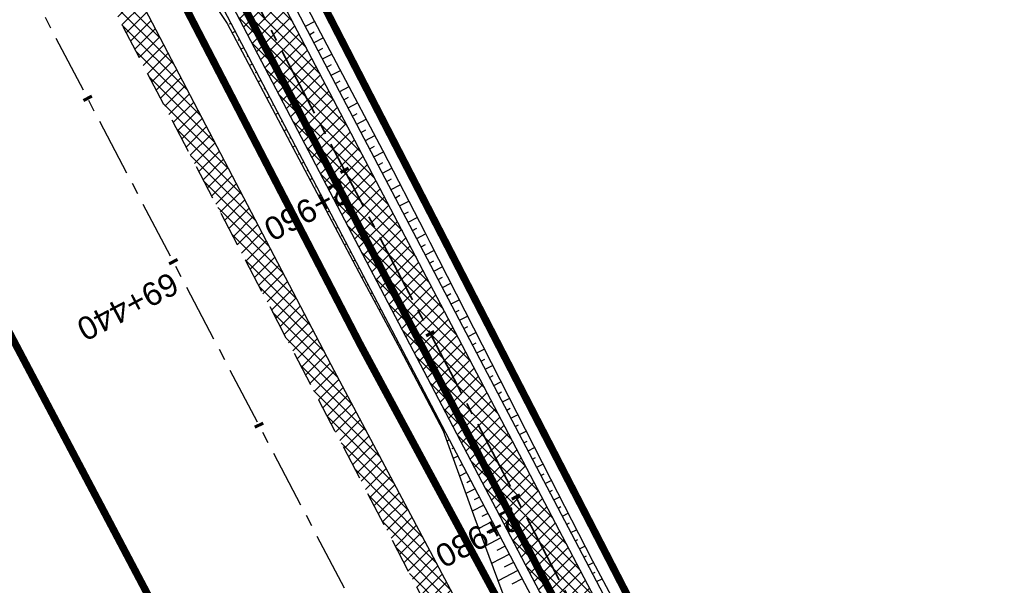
# Model space of a CAD drawing. Header units: metres. Extents: x 7529682 to 7533751, y 5721195 to 5727842.
# Tile 54 of 179: x 7531078 to 7531132, y 5725162 to 5725193. Entities that reach past the tile are written whole.
import ezdxf

# ---------------------------------------------------------------- set-up
doc = ezdxf.new("R2010")
doc.units = ezdxf.units.M
for name, pattern in [('817-dzialki-09-05-04$0$HIDDEN', [0.375, 0.25, -0.125]), ('ACAD_ISO05W100', [33, 24, -3, 0, -3, 0, -3]), ('CENTER', [50.8, 31.75, -6.35, 6.35, -6.35]), ('CENTER2', [28.575, 19.05, -3.175, 3.175, -3.175]), ('HIDDEN', [9.525, 6.35, -3.175])]:
    doc.linetypes.add(name, pattern=pattern)
for name, color, linetype in [('C-DROGI-SYTUACJA', 7, 'Continuous'), ('C-DROGI-SYTUACJA-ETYKIETY', 7, 'Continuous'), ('D-hatch-pobocza', 131, 'Continuous'), ('D-pobocza', 60, 'Continuous'), ('D-rowy', 160, 'Continuous'), ('D-skarpa', 2, 'Continuous'), ('D-skarpa-kreskowanie', 2, 'Continuous')]:
    doc.layers.add(name, color=color, linetype=linetype)
for name, color, linetype, lineweight, true_color in [('D-ewidencja-numery', 7, 'Continuous', 50, 0x40ff00), ('D-hatch-ciag-pieszo-rowerowy', 7, 'Continuous', 13, 0xff9f80), ('D-LR-etap-III', 7, '817-dzialki-09-05-04$0$HIDDEN', 50, 0x00008f)]:
    doc.layers.add(name, color=color, linetype=linetype, lineweight=lineweight, true_color=true_color)
for name, color, linetype, lineweight in [('D-krawędzie', 3, 'Continuous', 30), ('D-obrzeża', 2, 'Continuous', 30), ('D-oś', 10, 'CENTER', 30), ('D-pas-drogowy', 7, 'ACAD_ISO05W100', 50)]:
    doc.layers.add(name, color=color, linetype=linetype, lineweight=lineweight)
doc.layers.add('poprzeczki', color=7, linetype='Continuous', true_color=0x0000c7)
doc.styles.get("Standard").update_dxf_attribs({"font": 'arial.ttf'})
pattern_1 = [(45, (0, 0), (-0.33675960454, 0.33675960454), []), (135, (0, 0), (-0.33675960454, -0.33675960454), [])]

# ---------------------------------------------------------------- blocks, each defined once
blk = doc.blocks.new('AeccTickLine')
at = {"color": 0, "linetype": 'ByBlock', "lineweight": -2}
blk.add_line((0, 1), (0, -1), dxfattribs=at)

msp = doc.modelspace()

# ---------------------------------------------------------------- hatches: boundary and pattern name
at = {"layer": 'D-hatch-ciag-pieszo-rowerowy'}
h = msp.add_hatch(dxfattribs=at)
h.set_pattern_fill('ANSI37', color=256, scale=0.15, style=0)
h.set_pattern_definition(pattern_1)
h.paths.add_polyline_path([(7531088.49, 5725201.74), (7531081.737, 5725214.576), (7531080.59, 5725214.071), (7531087.383, 5725201.158), (7531110.122, 5725157.821), (7531118.165, 5725142.897), (7531119.253, 5725143.512), (7531111.229, 5725158.402)])
h.paths.add_polyline_path([(7531087.383, 5725201.158), (7531080.59, 5725214.071), (7531079.443, 5725213.566), (7531086.277, 5725200.577), (7531109.015, 5725157.24), (7531117.077, 5725142.282), (7531118.165, 5725142.897), (7531110.122, 5725157.821)])
at = {"layer": 'D-hatch-pobocza'}
h = msp.add_hatch(dxfattribs=at)
h.set_pattern_fill('ANSI37', color=256, scale=0.15, style=0)
h.set_pattern_definition(pattern_1)
h.paths.add_polyline_path([(7531057.01, 5725246.72), (7531044.19, 5725271.11), (7531030.97, 5725296.42), (7531019.37, 5725318.31), (7531007.54, 5725340.71), (7530994.47, 5725365.47), (7530982.58, 5725387.65), (7530971.81, 5725408.22), (7530959.96, 5725430.76), (7530944.54, 5725460.14), (7530935.92, 5725477.07), (7530923.1, 5725500.31), (7530908, 5725529.49), (7530889.658, 5725563.375), (7530889.586, 5725561.257), (7530918.172, 5725507.178), (7530950.163, 5725446.305), (7530993.419, 5725364.265), (7531022.766, 5725308.719), (7531053.81, 5725249.872), (7531081.166, 5725197.875), (7531103.902, 5725154.541), (7531128.123, 5725108.448), (7531149.321, 5725068.209), (7531151.44, 5725067.36), (7531152.004, 5725067.286), (7531141.2, 5725086.69), (7531129.87, 5725108.78), (7531118.46, 5725130.11), (7531107.39, 5725151.39), (7531095.36, 5725174.01), (7531083.61, 5725196.49), (7531071.56, 5725218.8)])

# ---------------------------------------------------------------- linework, layer by layer
at = {"layer": 'C-DROGI-SYTUACJA', "color": 10, "linetype": 'CENTER2', "lineweight": 35, "ltscale": 0.2}
msp.add_lwpolyline([(7531022.845, 5725323.708), (7531032.808, 5725305.571, -0.004228), (7531035.213, 5725301.104), (7531059.944, 5725254.223, -0.004401), (7531062.366, 5725249.531), (7531071.709, 5725231.04, 0.004122), (7531073.975, 5725226.644), (7531073.975, 5725226.644), (7531087.383, 5725201.158), (7531110.122, 5725157.821), (7531131.457, 5725118.234, -0.008978), (7531136.397, 5725108.66), (7531146.083, 5725089.033, 0.075252), (7531151.217, 5725081.666), (7531154.313, 5725078.4, -0.068936), (7531156.869, 5725074.83), (7531166.993, 5725055.55, -0.068732)], format="xyb", dxfattribs=at)
at = {"layer": 'D-ewidencja-numery', "color": 12, "ltscale": 15, "true_color": 0xc70000}
msp.add_lwpolyline([(7530900.952, 5725579.946), (7530904.81, 5725571.977), (7530903.682, 5725568.566), (7530908.901, 5725558.845), (7530910.252, 5725545.672), (7530912.873, 5725538.646), (7530945.278, 5725478.464), (7530959.692, 5725450.246), (7531002.827, 5725368.192), (7531044.704, 5725290.314), (7531064.099, 5725253.213), (7531083.01, 5725216.678), (7531113.013, 5725158.466), (7531137.364, 5725113.071), (7531150.831, 5725086.712), (7531159.746, 5725076.641), (7531166.31, 5725074.58), (7531172.29, 5725062.58)], dxfattribs=at)
at = {"layer": 'D-krawędzie', "linetype": 'HIDDEN', "ltscale": 0.3, "flags": 128}
msp.add_lwpolyline([(7530572.01, 5726166.06), (7530620.381, 5726072.761), (7530641.555, 5726032.008), (7530660.961, 5725995.07), (7530689.128, 5725941.54), (7530707.336, 5725907.032), (7530725.256, 5725873.093), (7530743.97, 5725837.654), (7530770.527, 5725787.119), (7530787.864, 5725754.267), (7530809.898, 5725712.542), (7530824.739, 5725684.389), (7530840.856, 5725653.693), (7530860.675, 5725616.154), (7530865.283, 5725607.394), (7530878.05, 5725583.08), (7530918.172, 5725507.178), (7530950.163, 5725446.305), (7530993.419, 5725364.265), (7531022.766, 5725308.719), (7531053.81, 5725249.872), (7531081.166, 5725197.875), (7531103.902, 5725154.541), (7531128.123, 5725108.448), (7531149.3, 5725068.25), (7531167.38, 5725033.767), (7531197.165, 5724976.988), (7531228.151, 5724918.034), (7531253.153, 5724870.491), (7531286.796, 5724806.654), (7531306.74, 5724768.665), (7531335.094, 5724714.652), (7531357.319, 5724672.439), (7531373.645, 5724641.454), (7531392.162, 5724605.999), (7531418.48, 5724555.853), (7531439.727, 5724515.582), (7531468.399, 5724461.077), (7531491.782, 5724416.528), (7531531.99, 5724339.833), (7531557.227, 5724291.659), (7531569.852, 5724267.577), (7531591.376, 5724226.548), (7531610.004, 5724191.103), (7531616.883, 5724177.999), (7531629.985, 5724153.025), (7531641.007, 5724132.022), (7531664.906, 5724087.617), (7531677.644, 5724064.786), (7531683.112, 5724054.988), (7531686.753, 5724048.18), (7531695.448, 5724031.697), (7531703.749, 5724015.917), (7531709.214, 5724005.514), (7531719.389, 5723986.147), (7531726.295, 5723973), (7531732.741, 5723960.736), (7531735.13, 5723956.19)], dxfattribs=at)
at = {"layer": 'D-LR-etap-III', "ltscale": 10, "flags": 128}
msp.add_lwpolyline([(7531750.474, 5723895.103, 0.4, 0.4, 0), (7531750.505, 5723895.13, 0.4, 0.4, 0), (7531682.71, 5724022.92, 0.4, 0.4, 0), (7531619.177, 5724147.204, 0.4, 0.4, 0), (7531592.309, 5724198.489, 0.4, 0.4, 0), (7531553.264, 5724272.919, 0.4, 0.4, 0), (7531504.02, 5724366.79, 0.4, 0.4, 0), (7531482.09, 5724407.62, 0.4, 0.4, 0), (7531412.35, 5724541.183, 0.4, 0.4, 0), (7531388.464, 5724586.93, 0.4, 0.4, 0), (7531345.12, 5724669.94, 0.4, 0.4, 0), (7531127.66, 5725081.67, 0.4, 0.4, 0), (7531059.253, 5725211.041, 0.4, 0.4, 0), (7531008.007, 5725307.954, 0.4, 0.4, 0), (7530964.182, 5725390.836, 0.4, 0.4, 0), (7530914.557, 5725484.684, 0.4, 0.4, 0), (7530865.243, 5725577.494, 0.4, 0.4, 0), (7530840.085, 5725624.059, 0.4, 0.4, 0), (7530802.56, 5725694.925, 0.4, 0.4, 0), (7530755.54, 5725787.51, 0.4, 0.4, 0), (7530708.718, 5725876.303, 0.4, 0.4, 0), (7530695.12, 5725902.09, 0.4, 0.4, 0), (7530642.914, 5726001.078, 0.4, 0.4, 0), (7530634.935, 5726016.147, 0.4, 0.4, 0), (7530610.82, 5726061.93, 0.4, 0.4, 0), (7530610.82, 5726061.93, 0.4, 0.4, 0), (7530607.21, 5726063.51, 0.4, 0.4, 0), (7530597.42, 5726080.68, 0.4, 0.4, 0), (7530591.16, 5726088.44, 0.4, 0.4, 0), (7530581.28, 5726107.21, 0.4, 0.4, 0), (7530571.29, 5726130.56, 0.4, 0.4, 0), (7530549.555, 5726171.527, 0.4, 0.4, 0), (7530531.014, 5726206.474, 0.4, 0.4, 0), (7530516.461, 5726236.017, 0.4, 0.4, 0), (7530500.799, 5726266.141, 0.4, 0.4, 0), (7530491.35, 5726283.94, 0.4, 0.4, 0), (7530482.4, 5726303.41, 0.4, 0.4, 0), (7530482.4, 5726303.41, 0.4, 0.4, 0), (7530450.41, 5726357.28, 0.4, 0.4, 0), (7530397.759, 5726458.5, 0.4, 0.4, 0), (7530334.708, 5726583.665, 0.4, 0.4, 0), (7530303.939, 5726645.168, 0.4, 0.4, 0), (7530300.51, 5726651.778, 0.4, 0.4, 0), (7530289.214, 5726671.967, 0.4, 0.4, 0), (7530281.54, 5726685.57, 0.4, 0.4, 0), (7530261.371, 5726724.163, 0.4, 0.4, 0), (7530254.03, 5726738.21, 0.4, 0.4, 0), (7530197.22, 5726845.06, 0.4, 0.4, 0), (7530194.71, 5726849.15, 0.4, 0.4, 0), (7530195.92, 5726850.75, 0.4, 0.4, 0), (7530170.547, 5726892.961, 0.4, 0.4, 0), (7530143.175, 5726945.066, 0.4, 0.4, 0), (7530105.06, 5727018.32, 0.4, 0.4, 0), (7530100.06, 5727027.16, 0.4, 0.4, 0), (7530062.319, 5727099.625, 0.4, 0.4, 0), (7530015.379, 5727189.42, 0.4, 0.4, 0), (7529983.208, 5727250.207, 0.4, 0.4, 0), (7529953.284, 5727306.747, 0.4, 0.4, 0), (7529900.671, 5727406.159, 0.4, 0.4, 0), (7529890.63, 5727425.131, 0.4, 0.4, 0), (7529875.155, 5727454.426, 0.4, 0.4, 0), (7529857.56, 5727487.787, 0.4, 0.4, 0), (7529835.194, 5727530.193, 0.4, 0.4, 0), (7529811.741, 5727574.662, 0.4, 0.4, 0), (7529792.102, 5727611.923, 0.4, 0.4, 0), (7529768.066, 5727657.47, 0.4, 0.4, 0), (7529755.211, 5727682.131, 0.4, 0.4, 0), (7529753.31, 5727681.13, 0.4, 0.4, 0), (7529739.21, 5727707.77, 0.4, 0.4, 0), (7529735.395, 5727711.252, 0.4, 0.4, 0), (7529725.42, 5727730.2, 0.4, 0.4, 0), (7529723.55, 5727729.88, 0.4, 0.4, 0), (7529695.567, 5727782.932, 0.4, 0.4, 0), (7529717.68, 5727794.024, 0.4, 0.4, 0), (7529736.275, 5727758.647, 0.4, 0.4, 0), (7529736.275, 5727758.647, 0.4, 0.4, 0), (7529744.511, 5727750.406, 0.4, 0.4, 0), (7529744.511, 5727750.406, 0.4, 0.4, 0), (7529750.283, 5727738.55, 0.4, 0.4, 0), (7529777.109, 5727687.569, 0.4, 0.4, 0), (7529796.515, 5727651.33, 0.4, 0.4, 0), (7529814.938, 5727616.793, 0.4, 0.4, 0), (7529839.007, 5727572.304, 0.4, 0.4, 0), (7529860.618, 5727532.509, 0.4, 0.4, 0), (7529882.349, 5727491.504, 0.4, 0.4, 0), (7529904.865, 5727449.096, 0.4, 0.4, 0), (7529920.747, 5727418.885, 0.4, 0.4, 0), (7529946.677, 5727368.547, 0.4, 0.4, 0), (7529972.025, 5727320.573, 0.4, 0.4, 0), (7529987.74, 5727290.153, 0.4, 0.4, 0), (7529996.497, 5727273.662, 0.4, 0.4, 0), (7530017.541, 5727234.203, 0.4, 0.4, 0), (7530033.054, 5727204.864, 0.4, 0.4, 0), (7530051.623, 5727170.223, 0.4, 0.4, 0), (7530069.277, 5727137.016, 0.4, 0.4, 0), (7530089.385, 5727097.534, 0.4, 0.4, 0), (7530109.713, 5727060.747, 0.4, 0.4, 0), (7530136.77, 5727011.64, 0.4, 0.4, 0), (7530162.447, 5726962.744, 0.4, 0.4, 0), (7530187.674, 5726916.992, 0.4, 0.4, 0), (7530207.821, 5726879.335, 0.4, 0.4, 0), (7530230.626, 5726834.519, 0.4, 0.4, 0), (7530262.288, 5726776.618, 0.4, 0.4, 0), (7530277.51, 5726760.213, 0.4, 0.4, 0), (7530286.037, 5726744.107, 0.4, 0.4, 0), (7530288.097, 5726735.884, 0.4, 0.4, 0), (7530290.394, 5726725.047, 0.4, 0.4, 0), (7530296.177, 5726713.583, 0.4, 0.4, 0), (7530302.726, 5726701.182, 0.4, 0.4, 0), (7530325.685, 5726657.466, 0.4, 0.4, 0), (7530343.244, 5726623.649, 0.4, 0.4, 0), (7530360.23, 5726591.747, 0.4, 0.4, 0), (7530383.209, 5726548.059, 0.4, 0.4, 0), (7530406.018, 5726503.606, 0.4, 0.4, 0), (7530427.465, 5726462.62, 0.4, 0.4, 0), (7530447.928, 5726424.388, 0.4, 0.4, 0), (7530471.127, 5726379.921, 0.4, 0.4, 0), (7530490.501, 5726343.033, 0.4, 0.4, 0), (7530509.499, 5726306.733, 0.4, 0.4, 0), (7530529.89, 5726267.244, 0.4, 0.4, 0), (7530543.852, 5726238.99, 0.4, 0.4, 0), (7530554.809, 5726218.944, 0.4, 0.4, 0), (7530559.027, 5726212.223, 0.4, 0.4, 0), (7530563.061, 5726206.41, 0.4, 0.4, 0), (7530566.934, 5726200.464, 0.4, 0.4, 0), (7530569.771, 5726194.902, 0.4, 0.4, 0), (7530571.473, 5726191.282, 0.4, 0.4, 0), (7530572.839, 5726188.025, 0.4, 0.4, 0), (7530575.295, 5726182.035, 0.4, 0.4, 0), (7530579.737, 5726173.306, 0.4, 0.4, 0), (7530583.3, 5726167.41, 0.4, 0.4, 0), (7530593.4, 5726163.33, 0.4, 0.4, 0), (7530598.618, 5726155.264, 0.4, 0.4, 0), (7530608.258, 5726140.497, 0.4, 0.4, 0), (7530603.27, 5726136.83, 0.4, 0.4, 0), (7530606.53, 5726131.84, 0.4, 0.4, 0), (7530604.239, 5726124.217, 0.4, 0.4, 0), (7530605.847, 5726121.63, 0.4, 0.4, 0), (7530608.972, 5726116.164, 0.4, 0.4, 0), (7530618.114, 5726097.791, 0.4, 0.4, 0), (7530651.213, 5726034.96, 0.4, 0.4, 0), (7530670.244, 5725998.611, 0.4, 0.4, 0), (7530698.075, 5725945.953, 0.4, 0.4, 0), (7530716.506, 5725911.305, 0.4, 0.4, 0), (7530735.223, 5725875.667, 0.4, 0.4, 0), (7530752.504, 5725842.155, 0.4, 0.4, 0), (7530778.311, 5725793.501, 0.4, 0.4, 0), (7530797.5, 5725756.382, 0.4, 0.4, 0), (7530812.519, 5725728.289, 0.4, 0.4, 0), (7530820.039, 5725713.16, 0.4, 0.4, 0), (7530822.422, 5725710.194, 0.4, 0.4, 0), (7530833.155, 5725688.801, 0.4, 0.4, 0), (7530849.629, 5725656.159, 0.4, 0.4, 0), (7530867.983, 5725621.964, 0.4, 0.4, 0), (7530872.63, 5725612.888, 0.4, 0.4, 0), (7530880.354, 5725597.595, 0.4, 0.4, 0), (7530883.839, 5725593.389, 0.4, 0.4, 0), (7530891.782, 5725587.763, 0.4, 0.4, 0), (7530895.039, 5725584.281, 0.4, 0.4, 0), (7530897.034, 5725580.941, 0.4, 0.4, 0), (7530900.952, 5725579.946, 0.4, 0.4, 0), (7530904.81, 5725571.977, 0.4, 0.4, 0), (7530903.682, 5725568.566, 0.4, 0.4, 0), (7530908.901, 5725558.845, 0.4, 0.4, 0), (7530910.252, 5725545.672, 0.4, 0.4, 0), (7530912.873, 5725538.646, 0.4, 0.4, 0), (7530945.278, 5725478.464, 0.4, 0.4, 0), (7530959.692, 5725450.246, 0.4, 0.4, 0), (7531002.827, 5725368.192, 0.4, 0.4, 0), (7531044.704, 5725290.314, 0.4, 0.4, 0), (7531064.099, 5725253.213, 0.4, 0.4, 0), (7531083.01, 5725216.678, 0.4, 0.4, 0), (7531113.013, 5725158.466, 0.4, 0.4, 0), (7531137.364, 5725113.071, 0.4, 0.4, 0), (7531150.831, 5725086.712, 0.4, 0.4, 0), (7531159.746, 5725076.641, 0.4, 0.4, 0), (7531166.31, 5725074.58, 0.4, 0.4, 0), (7531172.29, 5725062.58, 0.4, 0.4, 0), (7531170.59, 5725055.606, 0.4, 0.4, 0), (7531173.733, 5725044.081, 0.4, 0.4, 0), (7531215.342, 5724964.86, 0.4, 0.4, 0), (7531238.054, 5724921.685, 0.4, 0.4, 0), (7531262.39, 5724875.283, 0.4, 0.4, 0), (7531295.587, 5724811.266, 0.4, 0.4, 0), (7531348.488, 5724712.363, 0.4, 0.4, 0), (7531363.741, 5724682.684, 0.4, 0.4, 0), (7531366.987, 5724675.865, 0.4, 0.4, 0), (7531382.541, 5724646.111, 0.4, 0.4, 0), (7531401.299, 5724610.875, 0.4, 0.4, 0), (7531428.965, 5724558.862, 0.4, 0.4, 0), (7531449.111, 5724520.398, 0.4, 0.4, 0), (7531477.293, 5724465.831, 0.4, 0.4, 0), (7531500.996, 5724421.113, 0.4, 0.4, 0), (7531512.122, 5724400.549, 0.4, 0.4, 0), (7531513.782, 5724396.757, 0.4, 0.4, 0), (7531526.32, 5724379.39, 0.4, 0.4, 0), (7531566.784, 5724302.736, 0.4, 0.4, 0), (7531612.277, 5724225.61, 0.4, 0.4, 0), (7531620.493, 5724210.548, 0.4, 0.4, 0), (7531631.578, 5724196.258, 0.4, 0.4, 0), (7531653.484, 5724152.434, 0.4, 0.4, 0), (7531661.151, 5724128.494, 0.4, 0.4, 0), (7531673.881, 5724101.186, 0.4, 0.4, 0), (7531684.691, 5724081.184, 0.4, 0.4, 0), (7531699.212, 5724051.17, 0.4, 0.4, 0), (7531704.034, 5724040.584, 0.4, 0.4, 0), (7531704.034, 5724040.584, 0.4, 0.4, 0), (7531703.913, 5724037.17, 0.4, 0.4, 0), (7531736.42, 5723969.232, 0.4, 0.4, 0), (7531738.285, 5723967.699, 0.4, 0.4, 0), (7531742.181, 5723962.346, 0.4, 0.4, 0), (7531744.286, 5723958.616, 0.4, 0.4, 0), (7531755.393, 5723944.193, 0.4, 0.4, 0), (7531758.69, 5723936.76, 0.4, 0.4, 0), (7531780.08, 5723929.25, 0.4, 0.4, 0), (7531792.612, 5723906.338, 0.4, 0.4, 0), (7531792.612, 5723906.338, 0.4, 0.4, 0), (7531756.962, 5723883.055, 0.4, 0.4, 0), (7531750.46, 5723895.13, 0.4, 0.4, 0), (7531750.46, 5723895.13, 0, 0, 0)], format="xyseb", dxfattribs=at)
at = {"layer": 'D-obrzeża'}
for points in [[(7531164.322, 5725069.743), (7531163.358, 5725071.533), (7531162.183, 5725071.113, -0.373479), (7531159.739, 5725072.063), (7531157.82, 5725075.705, 0.068604), (7531155.434, 5725079.035), (7531152.262, 5725082.381, -0.075217), (7531147.129, 5725089.744), (7531137.495, 5725109.262, 0.008945), (7531132.573, 5725118.799), (7531111.229, 5725158.402), (7531088.49, 5725201.74), (7531075.086, 5725227.216, -0.004122), (7531072.82, 5725231.613), (7531063.477, 5725250.104, 0.004401), (7531061.055, 5725254.796), (7531036.314, 5725301.696, 0.004228), (7531033.909, 5725306.164), (7531023.945, 5725324.301, -0.004067)], [(7531021.744, 5725323.115), (7531031.707, 5725304.978, -0.004228), (7531034.112, 5725300.511), (7531058.833, 5725253.649, -0.004401), (7531061.256, 5725248.957), (7531070.597, 5725230.467, 0.004122), (7531072.864, 5725226.071), (7531086.277, 5725200.577), (7531109.015, 5725157.24), (7531130.341, 5725117.67, -0.009012), (7531135.299, 5725108.06), (7531145.036, 5725088.322, 0.075286), (7531150.171, 5725080.951), (7531153.382, 5725077.565, -0.068604), (7531155.769, 5725074.235), (7531156.913, 5725072.064), (7531159.315, 5725067.483)]]:
    msp.add_lwpolyline(points, format="xyb", dxfattribs=at)
at = {"layer": 'D-oś', "ltscale": 0.1}
msp.add_lwpolyline([(7531164.28, 5725032.142), (7531146.202, 5725066.622), (7531125.026, 5725106.818), (7531100.803, 5725152.914), (7531078.067, 5725196.247), (7531050.713, 5725248.241), (7531019.672, 5725307.084), (7530990.323, 5725362.632), (7530947.066, 5725444.675), (7530915.075, 5725505.546), (7530874.954, 5725581.449)], dxfattribs=at)
at = {"layer": 'D-pas-drogowy', "ltscale": 0.2, "flags": 128}
msp.add_lwpolyline([(7531633.019, 5724182.834, 0.4, 0.4, 0), (7531617.559, 5724211.608, 0.4, 0.4, 0), (7531566.784, 5724302.736, 0.4, 0.4, 0), (7531538.419, 5724356.47, 0.4, 0.4, 0), (7531526.32, 5724379.39, 0.4, 0.4, 0), (7531516.102, 5724393.607, 0.4, 0.4, 0.001485), (7531513.78, 5724396.838, 0.4, 0.4, 0), (7531501.87, 5724413.41, 0.4, 0.4, 0), (7531474.926, 5724464.508, 0.4, 0.4, 0), (7531446.2, 5724518.992, 0.4, 0.4, 0), (7531424.962, 5724559.262, 0.4, 0.4, 0), (7531398.444, 5724609.566, 0.4, 0.4, 0), (7531379.647, 5724645.216, 0.4, 0.4, 0), (7531365.23, 5724672.56, 0.4, 0.4, 0), (7531341.306, 5724717.915, 0.4, 0.4, 0), (7531312.9, 5724771.789, 0.4, 0.4, 0), (7531292.591, 5724810.307, 0.4, 0.4, 0), (7531259.392, 5724873.271, 0.4, 0.4, 0), (7531233.74, 5724921.923, 0.4, 0.4, 0), (7531203.073, 5724980.092, 0.4, 0.4, 0), (7531173.471, 5725036.225, 0.4, 0.4, 0), (7531168.27, 5725046.09, 0.4, 0.4, 0), (7531172.29, 5725062.58, 0.4, 0.4, 0), (7531166.31, 5725074.58, 0.4, 0.4, 0), (7531150.32, 5725079.6, 0.4, 0.4, 0), (7531141.5, 5725096.43, 0.4, 0.4, 0), (7531109.312, 5725157.814, 0.4, 0.4, 0), (7531086.641, 5725201.048, 0.4, 0.4, 0), (7531059.198, 5725253.384, 0.4, 0.4, 0), (7531028.207, 5725312.489, 0.4, 0.4, 0), (7530999.105, 5725367.99, 0.4, 0.4, 0), (7530956.248, 5725449.725, 0.4, 0.4, 0), (7530924.398, 5725510.464, 0.4, 0.4, 0), (7530897.51, 5725561.74, 0.4, 0.4, 0), (7530894.46, 5725566.14, 0.4, 0.4, 0), (7530892.16, 5725570.49, 0.4, 0.4, 0), (7530869.363, 5725613.307, 0.4, 0.4, 0), (7530861.694, 5725627.705, 0.4, 0.4, 0), (7530852.74, 5725644.52, 0.4, 0.4, 0), (7530831.51, 5725684.2, 0.4, 0.4, 0), (7530811.13, 5725722.52, 0.4, 0.4, 0), (7530792.348, 5725757.941, 0.4, 0.4, 0), (7530768.03, 5725803.8, 0.4, 0.4, 0), (7530748.769, 5725840.179, 0.4, 0.4, 0), (7530727.7, 5725879.97, 0.4, 0.4, 0), (7530712.098, 5725909.545, 0.4, 0.4, 0), (7530693.644, 5725944.645, 0.4, 0.4, 0), (7530665.702, 5725997.539, 0.4, 0.4, 0), (7530641.76, 5726042.88, 0.4, 0.4, 0), (7530616.5, 5726091.48, 0.4, 0.4, 0), (7530604.628, 5726114.32, 0.4, 0.4, -0.007763), (7530602.5, 5726118.43, 0.4, 0.4, 0), (7530603.992, 5726123.395, 0.4, 0.4, 0), (7530606.53, 5726131.84, 0.4, 0.4, 0), (7530603.27, 5726136.83, 0.4, 0.4, 0), (7530593.776, 5726151.369, 0.4, 0.4, 0), (7530590.203, 5726156.84, 0.4, 0.4, 0), (7530583.3, 5726167.41, 0.4, 0.4, 0), (7530580.578, 5726170.428, 0.4, 0.4, 0), (7530575.85, 5726175.67, 0.4, 0.4, 0), (7530569.01, 5726186.66, 0.4, 0.4, 0), (7530562.555, 5726199.189, 0.4, 0.4, 0), (7530555.67, 5726211.39, 0.4, 0.4, 0), (7530548.29, 5726224.23, 0.4, 0.4, 0), (7530540.58, 5726237.71, 0.4, 0.4, 0), (7530532.68, 5726252.65, 0.4, 0.4, 0), (7530524.06, 5726269.35, 0.4, 0.4, 0), (7530502.82, 5726309.91, 0.4, 0.4, 0), (7530488.83, 5726336.63, 0.4, 0.4, 0), (7530466.03, 5726380.16, 0.4, 0.4, 0), (7530438.47, 5726432.77, 0.4, 0.4, 0), (7530424.53, 5726459.09, 0.4, 0.4, 0), (7530401.63, 5726502.97, 0.4, 0.4, 0), (7530383.38, 5726538.06, 0.4, 0.4, 0), (7530353.97, 5726593.52, 0.4, 0.4, 0), (7530338.47, 5726622.74, 0.4, 0.4, 0), (7530322.01, 5726653.88, 0.4, 0.4, 0), (7530297.54, 5726700.33, 0.4, 0.4, 0), (7530287.38, 5726719.6, 0.4, 0.4, 0), (7530285.95, 5726722.316, 0.4, 0.4, 0), (7530280.26, 5726733.12, 0.4, 0.4, 0), (7530266.73, 5726758.74, 0.4, 0.4, 0), (7530260.42, 5726770.47, 0.4, 0.4, 0), (7530253.25, 5726783.82, 0.4, 0.4, 0), (7530244.95, 5726799.33, 0.4, 0.4, 0), (7530239.39, 5726808.49, 0.4, 0.4, 0), (7530238.29, 5726807.9, 0.4, 0.4, 0), (7530218.11, 5726850.67, 0.4, 0.4, 0), (7530175.907, 5726928.168, 0.4, 0.4, 0), (7530096.68, 5727076.15, 0.4, 0.4, 0), (7530094.68, 5727079.89, 0.4, 0.4, 0), (7530064.597, 5727135.523, 0.4, 0.4, 0), (7530046.731, 5727168.892, 0.4, 0.4, 0), (7530025.803, 5727208.461, 0.4, 0.4, 0), (7530012.847, 5727232.979, 0.4, 0.4, 0), (7529994.15, 5727268.45, 0.4, 0.4, 0), (7529981.671, 5727291.93, 0.4, 0.4, 0), (7529949.89, 5727351.73, 0.4, 0.4, 0), (7529924.75, 5727399.03, 0.4, 0.4, 0), (7529915.516, 5727417.1, 0.4, 0.4, 0), (7529885.83, 5727475.19, 0.4, 0.4, 0), (7529862.56, 5727519.97, 0.4, 0.4, 0), (7529852.985, 5727538.191, 0.4, 0.4, 0), (7529836.513, 5727569.511, 0.4, 0.4, 0), (7529815.369, 5727609.141, 0.4, 0.4, 0), (7529792.795, 5727651.247, 0.4, 0.4, 0), (7529774.199, 5727685.858, 0.4, 0.4, 0), (7529746.966, 5727736.059, 0.4, 0.4, 0), (7529733.92, 5727757.62, 0.4, 0.4, 0), (7529708.607, 5727806.389, 0.4, 0.4, 0), (7529688.492, 5727796.345, 0.4, 0.4, 0), (7529723.55, 5727729.88, 0.4, 0.4, 0), (7529725.42, 5727730.2, 0.4, 0.4, 0), (7529735.38, 5727711.28, 0.4, 0.4, 0), (7529739.21, 5727707.77, 0.4, 0.4, 0), (7529753.31, 5727681.13, 0.4, 0.4, 0), (7529755.178, 5727682.114, 0.4, 0.4, 0), (7529792.102, 5727611.923, 0.4, 0.4, 0), (7529811.741, 5727574.662, 0.4, 0.4, 0), (7529835.194, 5727530.193, 0.4, 0.4, 0), (7529857.56, 5727487.787, 0.4, 0.4, 0), (7529875.155, 5727454.426, 0.4, 0.4, 0), (7529890.63, 5727425.131, 0.4, 0.4, 0), (7529900.671, 5727406.159, 0.4, 0.4, 0), (7529953.284, 5727306.747, 0.4, 0.4, 0), (7529983.208, 5727250.207, 0.4, 0.4, 0), (7530015.379, 5727189.42, 0.4, 0.4, 0), (7530062.319, 5727099.625, 0.4, 0.4, 0), (7530100.06, 5727027.16, 0.4, 0.4, 0), (7530105.06, 5727018.32, 0.4, 0.4, 0), (7530143.175, 5726945.066, 0.4, 0.4, 0), (7530170.547, 5726892.961, 0.4, 0.4, 0), (7530195.92, 5726850.75, 0.4, 0.4, 0), (7530194.71, 5726849.15, 0.4, 0.4, 0), (7530197.22, 5726845.06, 0.4, 0.4, 0), (7530254.03, 5726738.21, 0.4, 0.4, 0), (7530261.371, 5726724.163, 0.4, 0.4, 0), (7530281.54, 5726685.57, 0.4, 0.4, 0), (7530289.214, 5726671.967, 0.4, 0.4, 0), (7530300.51, 5726651.778, 0.4, 0.4, 0), (7530303.939, 5726645.168, 0.4, 0.4, 0), (7530334.708, 5726583.665, 0.4, 0.4, 0), (7530397.759, 5726458.5, 0.4, 0.4, 0), (7530450.41, 5726357.28, 0.4, 0.4, 0), (7530482.4, 5726303.41, 0.4, 0.4, 0), (7530483.688, 5726301.003, 0.4, 0.4, 0), (7530491.35, 5726283.94, 0.4, 0.4, 0), (7530512.67, 5726243.78, 0.4, 0.4, 0), (7530529.43, 5726209.46, 0.4, 0.4, 0), (7530571.29, 5726130.56, 0.4, 0.4, 0), (7530581.28, 5726107.21, 0.4, 0.4, 0), (7530591.16, 5726088.44, 0.4, 0.4, 0), (7530597.42, 5726080.68, 0.4, 0.4, 0), (7530607.21, 5726063.51, 0.4, 0.4, 0), (7530610.82, 5726061.93, 0.4, 0.4, 0), (7530634.935, 5726016.147, 0.4, 0.4, 0), (7530642.914, 5726001.078, 0.4, 0.4, 0), (7530695.12, 5725902.09, 0.4, 0.4, 0), (7530708.718, 5725876.303, 0.4, 0.4, 0), (7530755.54, 5725787.51, 0.4, 0.4, 0), (7530802.56, 5725694.925, 0.4, 0.4, 0), (7530840.085, 5725624.059, 0.4, 0.4, 0), (7530865.243, 5725577.494, 0.4, 0.4, 0), (7530914.557, 5725484.684, 0.4, 0.4, 0), (7530964.182, 5725390.836, 0.4, 0.4, 0), (7531008.007, 5725307.954, 0.4, 0.4, 0), (7531059.253, 5725211.041, 0.4, 0.4, 0), (7531127.66, 5725081.67, 0.4, 0.4, 0), (7531345.12, 5724669.94, 0.4, 0.4, 0), (7531388.464, 5724586.93, 0.4, 0.4, 0), (7531412.35, 5724541.183, 0.4, 0.4, 0), (7531482.09, 5724407.62, 0.4, 0.4, 0), (7531504.02, 5724366.79, 0.4, 0.4, 0), (7531519.374, 5724337.52, 0.4, 0.4, 0), (7531563.749, 5724252.932, 0.4, 0.4, 0), (7531602.175, 5724179.681, 0.4, 0.4, 0), (7531619.177, 5724147.204, 0.4, 0.4, 0), (7531625.038, 5724135.635, 0.4, 0.4, 0), (7531656.796, 5724073.316, 0.4, 0.4, 0), (7531675.12, 5724037.36, 0.4, 0.4, 0), (7531682.71, 5724022.92, 0.4, 0.4, 0), (7531705.565, 5723979.811, 0.4, 0.4, 0), (7531736.606, 5723921.262, 0.4, 0.4, 0), (7531750.46, 5723895.13, 0.4, 0.4, 0), (7531740.77, 5723886.56, 0.4, 0.4, 0), (7531732.86, 5723885, 0.4, 0.4, 0), (7531722.18, 5723887.77, 0.4, 0.4, 0), (7531729.87, 5723862.17, 0.4, 0.4, 0), (7531742.92, 5723861.93, 0.4, 0.4, 0), (7531763.71, 5723859.52, 0.4, 0.4, 0), (7531768.42, 5723854.12, 0.4, 0.4, 0), (7531787.42, 5723817.97, 0.4, 0.4, 0), (7531795.57, 5723809.82, 0.4, 0.4, 0), (7531816.347, 5723819.85, 0.4, 0.4, 0), (7531816.347, 5723819.85, 0.4, 0.4, 0), (7531805.06, 5723843.23, 0.4, 0.4, 0), (7531803.61, 5723886.23, 0.4, 0.4, 0), (7531803.61, 5723886.23, 0.4, 0.4, 0), (7531780.08, 5723929.25, 0.4, 0.4, 0), (7531758.69, 5723936.76, 0.4, 0.4, 0), (7531749.359, 5723946.412, 0.4, 0.4, 0), (7531742.71, 5723953.29, 0.4, 0.4, 0), (7531735.177, 5723967.878, 0.4, 0.4, 0), (7531722.37, 5723992.68, 0.4, 0.4, 0), (7531705.042, 5724030.886, 0.4, 0.4, 0), (7531699.47, 5724043.17, 0.4, 0.4, 0), (7531692.69, 5724058.11, 0.4, 0.4, 0), (7531679.672, 5724084.017, 0.4, 0.4, 0), (7531674.55, 5724094.21, 0.4, 0.4, 0), (7531666.633, 5724114.003, 0.4, 0.4, 0), (7531649, 5724153.82, 0.4, 0.4, 0), (7531641.49, 5724149.34, 0.4, 0.4, 0), (7531626.04, 5724179.34, 0.4, 0.4, 0), (7531633.03, 5724182.84, 0, 0, 0)], format="xyseb", dxfattribs=at)
at = {"layer": 'D-pobocza'}
msp.add_lwpolyline([(7531149.321, 5725068.209), (7531151.44, 5725067.36), (7531152.004, 5725067.286), (7531141.2, 5725086.69), (7531129.87, 5725108.78), (7531118.46, 5725130.11), (7531107.39, 5725151.39), (7531095.36, 5725174.01), (7531083.61, 5725196.49), (7531071.56, 5725218.8), (7531057.01, 5725246.72), (7531044.19, 5725271.11), (7531030.97, 5725296.42), (7531019.37, 5725318.31), (7531007.54, 5725340.71), (7530994.47, 5725365.47), (7530982.58, 5725387.65), (7530971.81, 5725408.22), (7530959.96, 5725430.76), (7530944.54, 5725460.14), (7530935.92, 5725477.07), (7530923.1, 5725500.31), (7530908, 5725529.49), (7530889.658, 5725563.375)], dxfattribs=at)
for points in [[(7531164.779, 5725069.951), (7531163.594, 5725072.149), (7531162.014, 5725071.583, -0.373479), (7531160.181, 5725072.296), (7531158.231, 5725075.999, 0.068604), (7531155.844, 5725079.329), (7531152.68, 5725082.666, -0.075201), (7531147.548, 5725090.028), (7531137.931, 5725109.508, 0.008929), (7531133.017, 5725119.028), (7531111.671, 5725158.634), (7531088.933, 5725201.972), (7531075.531, 5725227.446, -0.004122), (7531073.264, 5725231.842), (7531063.921, 5725250.334, 0.004401), (7531061.499, 5725255.026), (7531036.754, 5725301.933, 0.004228), (7531034.349, 5725306.401), (7531024.385, 5725324.538, -0.004067)], [(7531021.304, 5725322.878), (7531031.267, 5725304.741, -0.004228), (7531033.672, 5725300.274), (7531058.389, 5725253.42, -0.004401), (7531060.811, 5725248.728), (7531070.153, 5725230.238, 0.004122), (7531072.42, 5725225.841), (7531085.834, 5725200.344), (7531108.572, 5725157.008), (7531129.895, 5725117.444, -0.009025), (7531134.86, 5725107.82), (7531144.617, 5725088.038, 0.075299), (7531149.753, 5725080.666), (7531152.972, 5725077.271, -0.068604), (7531155.359, 5725073.941), (7531156.471, 5725071.831), (7531158.836, 5725067.319)]]:
    msp.add_lwpolyline(points, format="xyb", dxfattribs=at)
at = {"layer": 'D-rowy', "linetype": 'HIDDEN', "ltscale": 0.1, "const_width": 0.4, "flags": 128}
msp.add_lwpolyline([(7531149.9, 5725074.79), (7531149.9, 5725074.79), (7531138.641, 5725096.214), (7531118.877, 5725133.871), (7531109.577, 5725151.722), (7531096.948, 5725175.106), (7531083.449, 5725201.131), (7531075.375, 5725216.126), (7531058.983, 5725247.129), (7531038.532, 5725286.309), (7531017.626, 5725325.254), (7530968.704, 5725418.289), (7530946.218, 5725461.539)], dxfattribs=at)
at = {"layer": 'D-skarpa', "linetype": 'Continuous'}
for points in [[(7531091.144, 5725198.913), (7531095.815, 5725190.071), (7531098.156, 5725185.653), (7531100.437, 5725181.203), (7531100.713, 5725180.665), (7531104.979, 5725172.294), (7531107.258, 5725167.843), (7531109.544, 5725163.396), (7531111.893, 5725158.982), (7531111.987, 5725158.8), (7531114.224, 5725154.585), (7531116.569, 5725150.169), (7531118.947, 5725145.77), (7531121.336, 5725141.378), (7531123.676, 5725136.959), (7531128.404, 5725128.147), (7531130.817, 5725123.768)], [(7531086.935, 5725196.704), (7531089.728, 5725192.524), (7531097.032, 5725178.733), (7531099.112, 5725174.862), (7531101.443, 5725170.438), (7531103.162, 5725165.694), (7531104.913, 5725160.966), (7531107.163, 5725156.5), (7531107.257, 5725156.318), (7531109.534, 5725152.057), (7531111.963, 5725147.686), (7531114.731, 5725143.498), (7531117.531, 5725139.327), (7531120.343, 5725135.163), (7531122.702, 5725130.754), (7531125.078, 5725126.355)]]:
    msp.add_lwpolyline(points, dxfattribs=at)
at = {"layer": 'D-skarpa-kreskowanie', "linetype": 'Continuous'}
for p, q in [((7531089.932, 5725192.534, 107.943), (7531089.85, 5725192.491, 107.882)), ((7531093.969, 5725192.374, 108.073), (7531094.462, 5725192.633, 107.702)), ((7531090.164, 5725192.092, 107.943), (7531090.002, 5725192.006, 107.821)), ((7531094.201, 5725191.931, 108.073), (7531094.448, 5725192.061, 107.887)), ((7531090.396, 5725191.649, 107.943), (7531090.316, 5725191.607, 107.883)), ((7531094.433, 5725191.488, 108.073), (7531094.929, 5725191.749, 107.7)), ((7531090.629, 5725191.206, 107.943), (7531090.47, 5725191.123, 107.824)), ((7531090.861, 5725190.763, 107.943), (7531090.783, 5725190.722, 107.884)), ((7531094.665, 5725191.046, 108.073), (7531094.914, 5725191.176, 107.886)), ((7531094.898, 5725190.603, 108.073), (7531095.396, 5725190.865, 107.698)), ((7531091.093, 5725190.321, 107.943), (7531090.938, 5725190.239, 107.826)), ((7531095.13, 5725190.16, 108.073), (7531095.38, 5725190.291, 107.885)), ((7531091.326, 5725189.878, 107.943), (7531091.249, 5725189.837, 107.885)), ((7531095.362, 5725189.717, 108.073), (7531095.864, 5725189.98, 107.696)), ((7531091.558, 5725189.435, 107.943), (7531091.406, 5725189.355, 107.829)), ((7531095.595, 5725189.275, 108.073), (7531095.846, 5725189.407, 107.884)), ((7531091.79, 5725188.992, 107.943), (7531091.715, 5725188.953, 107.886)), ((7531095.827, 5725188.832, 108.073), (7531096.332, 5725189.097, 107.693)), ((7531092.023, 5725188.55, 107.943), (7531091.874, 5725188.472, 107.831)), ((7531092.255, 5725188.107, 107.943), (7531092.182, 5725188.068, 107.888)), ((7531096.059, 5725188.389, 108.073), (7531096.313, 5725188.522, 107.882)), ((7531096.292, 5725187.946, 108.073), (7531096.8, 5725188.213, 107.69)), ((7531092.487, 5725187.664, 107.943), (7531092.342, 5725187.588, 107.834)), ((7531096.524, 5725187.504, 108.073), (7531096.779, 5725187.637, 107.881)), ((7531092.72, 5725187.221, 107.943), (7531092.648, 5725187.184, 107.889)), ((7531096.756, 5725187.061, 108.073), (7531097.268, 5725187.329, 107.687)), ((7531092.952, 5725186.778, 107.943), (7531092.81, 5725186.704, 107.836)), ((7531096.989, 5725186.618, 108.073), (7531097.245, 5725186.753, 107.879)), ((7531093.184, 5725186.336, 107.943), (7531093.114, 5725186.299, 107.89)), ((7531097.221, 5725186.175, 108.073), (7531097.736, 5725186.446, 107.685)), ((7531093.416, 5725185.893, 107.943), (7531093.278, 5725185.82, 107.839)), ((7531093.649, 5725185.45, 107.943), (7531093.581, 5725185.414, 107.891)), ((7531097.453, 5725185.733, 108.073), (7531097.712, 5725185.868, 107.878)), ((7531097.685, 5725185.29, 108.073), (7531098.203, 5725185.561, 107.683)), ((7531093.881, 5725185.007, 107.943), (7531093.746, 5725184.937, 107.841)), ((7531097.918, 5725184.847, 108.072), (7531098.174, 5725184.982, 107.879)), ((7531094.113, 5725184.565, 107.943), (7531094.047, 5725184.53, 107.893)), ((7531098.15, 5725184.404, 108.072), (7531098.659, 5725184.671, 107.689)), ((7531094.346, 5725184.122, 107.943), (7531094.214, 5725184.053, 107.844)), ((7531098.382, 5725183.962, 108.072), (7531098.635, 5725184.094, 107.882)), ((7531094.578, 5725183.679, 107.943), (7531094.513, 5725183.645, 107.894)), ((7531098.615, 5725183.519, 108.072), (7531099.115, 5725183.781, 107.696)), ((7531094.81, 5725183.236, 107.942), (7531094.682, 5725183.169, 107.846)), ((7531095.043, 5725182.794, 107.942), (7531094.98, 5725182.761, 107.895)), ((7531098.847, 5725183.076, 108.072), (7531099.095, 5725183.206, 107.886)), ((7531099.079, 5725182.633, 108.072), (7531099.571, 5725182.891, 107.702)), ((7531095.275, 5725182.351, 107.942), (7531095.151, 5725182.286, 107.849)), ((7531099.312, 5725182.191, 108.072), (7531099.555, 5725182.319, 107.889)), ((7531095.507, 5725181.908, 107.942), (7531095.446, 5725181.876, 107.896)), ((7531099.544, 5725181.748, 108.072), (7531100.027, 5725182.002, 107.708)), ((7531095.74, 5725181.465, 107.942), (7531095.619, 5725181.402, 107.851)), ((7531099.776, 5725181.305, 108.072), (7531100.016, 5725181.431, 107.892)), ((7531095.972, 5725181.023, 107.942), (7531095.912, 5725180.991, 107.897)), ((7531100.009, 5725180.862, 108.072), (7531100.484, 5725181.112, 107.714)), ((7531096.204, 5725180.58, 107.942), (7531096.087, 5725180.518, 107.854)), ((7531096.436, 5725180.137, 107.942), (7531096.379, 5725180.107, 107.899)), ((7531100.241, 5725180.42, 108.072), (7531100.477, 5725180.543, 107.895)), ((7531100.473, 5725179.977, 108.071), (7531100.94, 5725180.221, 107.72)), ((7531096.669, 5725179.694, 107.942), (7531096.555, 5725179.635, 107.856)), ((7531100.705, 5725179.534, 108.07), (7531100.936, 5725179.655, 107.896)), ((7531096.901, 5725179.252, 107.942), (7531096.845, 5725179.222, 107.9)), ((7531100.938, 5725179.091, 108.068), (7531101.394, 5725179.33, 107.725)), ((7531097.133, 5725178.809, 107.942), (7531097.023, 5725178.751, 107.859)), ((7531101.17, 5725178.649, 108.067), (7531101.395, 5725178.767, 107.897)), ((7531097.366, 5725178.366, 107.941), (7531097.313, 5725178.338, 107.901)), ((7531101.402, 5725178.206, 108.066), (7531101.848, 5725178.439, 107.73)), ((7531097.598, 5725177.923, 107.94), (7531097.496, 5725177.87, 107.863)), ((7531097.83, 5725177.481, 107.938), (7531097.781, 5725177.455, 107.902)), ((7531101.635, 5725177.763, 108.064), (7531101.855, 5725177.878, 107.899)), ((7531101.867, 5725177.32, 108.063), (7531102.302, 5725177.548, 107.736)), ((7531098.063, 5725177.038, 107.937), (7531097.969, 5725176.989, 107.867)), ((7531102.099, 5725176.877, 108.062), (7531102.314, 5725176.99, 107.9)), ((7531098.295, 5725176.595, 107.936), (7531098.25, 5725176.572, 107.902)), ((7531102.332, 5725176.435, 108.061), (7531102.756, 5725176.657, 107.741)), ((7531098.527, 5725176.152, 107.935), (7531098.443, 5725176.108, 107.871)), ((7531102.564, 5725175.992, 108.059), (7531102.773, 5725176.102, 107.902)), ((7531098.76, 5725175.71, 107.933), (7531098.719, 5725175.689, 107.903)), ((7531102.796, 5725175.549, 108.058), (7531103.21, 5725175.766, 107.747)), ((7531098.992, 5725175.267, 107.932), (7531098.916, 5725175.227, 107.875)), ((7531099.224, 5725174.824, 107.931), (7531099.188, 5725174.805, 107.904)), ((7531103.029, 5725175.106, 108.057), (7531103.233, 5725175.214, 107.903)), ((7531103.261, 5725174.664, 108.056), (7531103.664, 5725174.875, 107.752)), ((7531099.456, 5725174.381, 107.929), (7531099.385, 5725174.344, 107.876)), ((7531103.493, 5725174.221, 108.054), (7531103.692, 5725174.325, 107.905)), ((7531099.689, 5725173.939, 107.928), (7531099.654, 5725173.92, 107.902)), ((7531103.725, 5725173.778, 108.053), (7531104.118, 5725173.984, 107.757)), ((7531099.921, 5725173.496, 107.927), (7531099.851, 5725173.459, 107.874)), ((7531103.958, 5725173.335, 108.052), (7531104.151, 5725173.437, 107.906)), ((7531100.153, 5725173.053, 107.926), (7531100.119, 5725173.035, 107.9)), ((7531100.386, 5725172.61, 107.924), (7531100.317, 5725172.574, 107.873)), ((7531104.19, 5725172.893, 108.05), (7531104.572, 5725173.093, 107.763)), ((7531100.618, 5725172.168, 107.923), (7531100.584, 5725172.15, 107.898)), ((7531104.422, 5725172.45, 108.049), (7531104.611, 5725172.549, 107.907)), ((7531104.655, 5725172.007, 108.048), (7531105.026, 5725172.202, 107.768)), ((7531100.85, 5725171.725, 107.922), (7531100.784, 5725171.69, 107.872)), ((7531104.887, 5725171.564, 108.047), (7531105.071, 5725171.661, 107.908)), ((7531101.083, 5725171.282, 107.921), (7531101.05, 5725171.265, 107.896)), ((7531105.119, 5725171.122, 108.045), (7531105.482, 5725171.312, 107.772)), ((7531101.315, 5725170.839, 107.919), (7531101.25, 5725170.805, 107.87)), ((7531105.352, 5725170.679, 108.044), (7531105.531, 5725170.773, 107.909)), ((7531101.547, 5725170.396, 107.918), (7531101.51, 5725170.377, 107.89)), ((7531101.78, 5725169.954, 107.917), (7531101.644, 5725169.883, 107.815)), ((7531105.584, 5725170.236, 108.043), (7531105.938, 5725170.422, 107.776)), ((7531102.012, 5725169.511, 107.915), (7531101.914, 5725169.46, 107.842)), ((7531105.816, 5725169.793, 108.042), (7531105.991, 5725169.885, 107.91)), ((7531106.049, 5725169.351, 108.04), (7531106.393, 5725169.532, 107.781)), ((7531102.244, 5725169.068, 107.914), (7531101.988, 5725168.934, 107.721)), ((7531106.281, 5725168.908, 108.039), (7531106.451, 5725168.997, 107.911)), ((7531102.476, 5725168.625, 107.913), (7531102.318, 5725168.542, 107.794)), ((7531106.513, 5725168.465, 108.038), (7531106.849, 5725168.641, 107.785)), ((7531102.709, 5725168.183, 107.912), (7531102.332, 5725167.985, 107.628)), ((7531106.745, 5725168.022, 108.036), (7531106.911, 5725168.109, 107.912)), ((7531103.173, 5725167.297, 107.909), (7531102.676, 5725167.036, 107.534)), ((7531102.941, 5725167.74, 107.91), (7531102.722, 5725167.625, 107.746)), ((7531106.978, 5725167.58, 108.035), (7531107.305, 5725167.751, 107.789)), ((7531103.406, 5725166.854, 107.908), (7531103.127, 5725166.708, 107.698)), ((7531107.21, 5725167.137, 108.034), (7531107.372, 5725167.222, 107.912)), ((7531107.442, 5725166.694, 108.033), (7531107.762, 5725166.862, 107.792)), ((7531103.638, 5725166.412, 107.906), (7531103.02, 5725166.087, 107.441)), ((7531107.675, 5725166.251, 108.031), (7531107.833, 5725166.334, 107.912)), ((7531103.87, 5725165.969, 107.905), (7531103.531, 5725165.791, 107.65)), ((7531107.907, 5725165.809, 108.03), (7531108.219, 5725165.972, 107.795)), ((7531104.103, 5725165.526, 107.904), (7531103.367, 5725165.14, 107.35)), ((7531108.139, 5725165.366, 108.029), (7531108.294, 5725165.447, 107.913)), ((7531104.567, 5725164.641, 107.901), (7531103.717, 5725164.195, 107.262)), ((7531104.335, 5725165.083, 107.903), (7531103.939, 5725164.875, 107.604)), ((7531108.372, 5725164.923, 108.028), (7531108.676, 5725165.083, 107.798)), ((7531104.8, 5725164.198, 107.9), (7531104.346, 5725163.96, 107.559)), ((7531108.604, 5725164.48, 108.026), (7531108.754, 5725164.559, 107.913)), ((7531108.836, 5725164.038, 108.025), (7531109.134, 5725164.194, 107.801)), ((7531105.032, 5725163.755, 107.899), (7531104.068, 5725163.249, 107.173)), ((7531109.069, 5725163.595, 108.024), (7531109.215, 5725163.672, 107.913)), ((7531105.264, 5725163.312, 107.898), (7531104.754, 5725163.044, 107.513)), ((7531109.301, 5725163.152, 108.022), (7531109.592, 5725163.305, 107.803)), ((7531105.496, 5725162.87, 107.896), (7531104.418, 5725162.304, 107.084)), ((7531109.533, 5725162.709, 108.021), (7531109.68, 5725162.786, 107.911)), ((7531105.729, 5725162.427, 107.895), (7531105.161, 5725162.129, 107.468)), ((7531109.765, 5725162.267, 108.02), (7531110.062, 5725162.422, 107.797))]:
    msp.add_line(p, q, dxfattribs=at)

# ---------------------------------------------------------------- block references
at = {"layer": 'C-DROGI-SYTUACJA-ETYKIETY', "color": 2, "linetype": 'Continuous', "lineweight": 60, "xscale": 0.25, "yscale": 0.25, "zscale": 0.25, "rotation": 297.6853251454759}
for p in [(7531082.154, 5725188.459), (7531086.8, 5725179.604), (7531091.446, 5725170.748)]:
    msp.add_blockref('AeccTickLine', p, dxfattribs=at)
at = {"layer": 'poprzeczki', "color": 2, "linetype": 'Continuous', "lineweight": 60, "xscale": 0.2499999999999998, "yscale": 0.2499999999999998, "zscale": 0.2499999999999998, "rotation": 297.6853251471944}
for p in [(7531096.088, 5725184.568), (7531100.734, 5725175.713), (7531105.38, 5725166.858)]:
    msp.add_blockref('AeccTickLine', p, dxfattribs=at)

# ---------------------------------------------------------------- texts
at = {"layer": 'C-DROGI-SYTUACJA-ETYKIETY', "color": 2}
for s, p in [('2+960', (7531095.93, 5725184.062)), ('69+440', (7531086.642, 5725179.097)), ('2+980', (7531105.222, 5725166.351))]:
    msp.add_text(s, height=1.25, rotation=207.6853, dxfattribs=at).set_placement(p)

doc.saveas('drawing.dxf')
